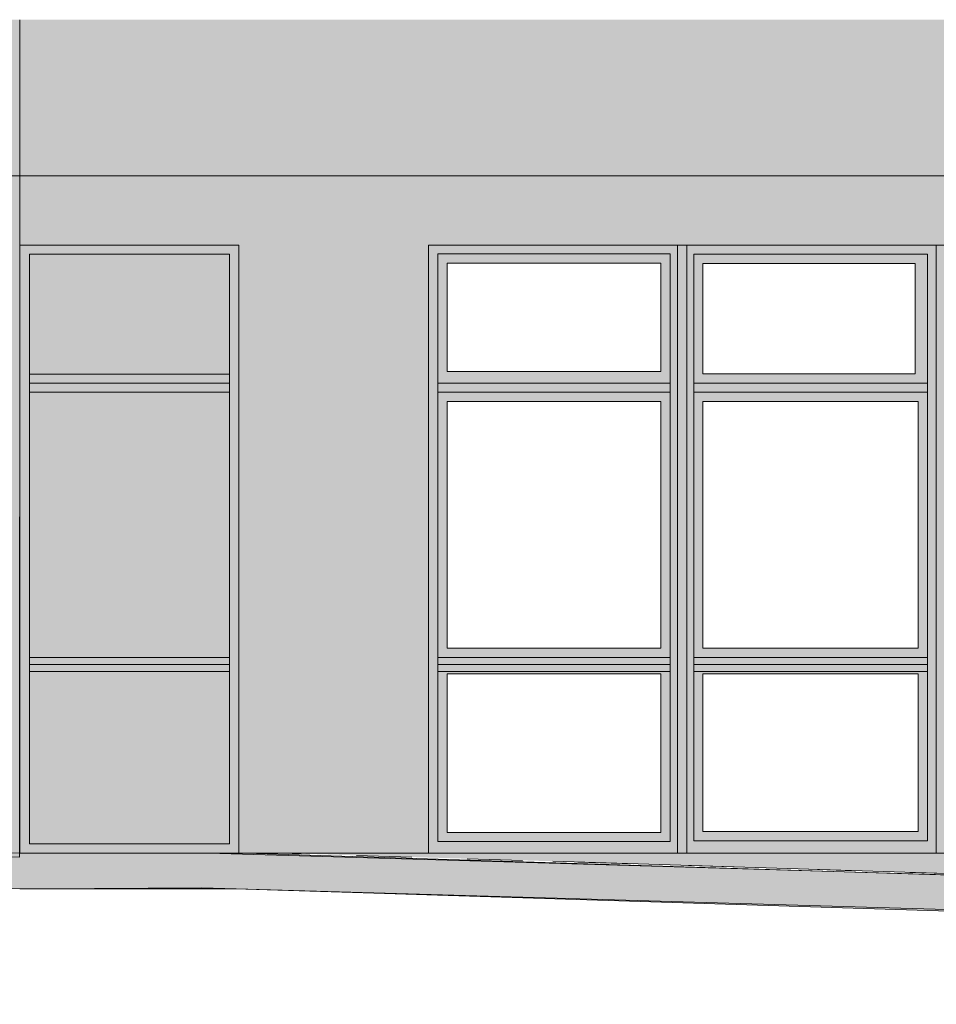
# Model space of a CAD drawing. Header units: millimetres. Extents: x -68772 to 137055, y -73300 to 19650.
# Tile 145 of 212: x 72209 to 76183, y -51170 to -46900. Entities that reach past the tile are written whole.
import ezdxf

# ---------------------------------------------------------------- set-up
doc = ezdxf.new("R2010")
doc.units = ezdxf.units.MM
doc.header["$MEASUREMENT"] = 0
doc.linetypes.add('Przerywana', pattern=[480, 240, -240])
for name, color, linetype, lineweight in [('Floors_Nr_pióra__1', 7, 'Continuous', 18), ('Interior Edges_Nr_pióra__1', 7, 'Continuous', 18), ('Nowe_0_Nr_pióra__1', 7, 'Continuous', 18), ('Nowe_810-G Ogólne_Nr_pióra__1', 7, 'Continuous', 18), ('Nowe_810-G Ogólne_Nr_pióra__252', 250, 'Continuous', 18), ('Nowe_810-G Ogólne_Nr_pióra__26', 13, 'Continuous', 18), ('Nowe_810-G Ogólne_Nr_pióra__61', 255, 'Continuous', 18), ('Nowe_810-G Ogólne_Nr_pióra__9', 254, 'Continuous', 18), ('Nowe_NIEWIDOCZNE DACHY_Nr_pióra__1', 7, 'Continuous', 18), ('Nowe_Walls_Nr_pióra__1', 7, 'Continuous', 18), ('Walls_Nr_pióra__1', 7, 'Continuous', 18)]:
    doc.layers.add(name, color=color, linetype=linetype, lineweight=lineweight)

msp = doc.modelspace()

# ---------------------------------------------------------------- hatches: boundary and pattern name
at = {"layer": 'Nowe_0_Nr_pióra__1', "linetype": 'Continuous', "lineweight": 18}
msp.add_hatch(color=7, dxfattribs=at).paths.add_polyline_path([(67096.9, -50414.7), (72209.1, -50514.7), (73188.6, -50514.7), (89078.2, -51010.5), (89698.5, -51020.3), (89698.5, -51170.3), (88943, -51164), (73143.4, -50669), (72209.1, -50669), (67096.9, -50564.7)])
at = {"layer": 'Nowe_810-G Ogólne_Nr_pióra__1', "linetype": 'Continuous', "lineweight": 18}
h = msp.add_hatch(dxfattribs=at)
h.set_pattern_fill('CEGŁA___WIĄZANIE_POSPOLITE', style=0, pattern_type=2)
h.set_pattern_definition([(0, (0, 0), (0, 67), []), (90, (0, 0), (-201, 0), [67, -67]), (90, (100.5, 67), (-201, 0), [67, -201, 67, -67]), (90, (50.25, 201), (-100.5, 0), [67, -335])])
h.paths.add_polyline_path([(78652.9, -50679.6), (89028.2, -51015.8), (89028.2, -50514.7), (79372.8, -50514.7), (79018.6, -50514.7), (78020.8, -50514.7), (77681.4, -50514.7), (76181.4, -50514.7), (73981.4, -50514.7), (73349.7, -50514.7), (74520.8, -50549.9)])
at = {"layer": 'Nowe_810-G Ogólne_Nr_pióra__252', "linetype": 'Continuous', "lineweight": 18}
msp.add_hatch(color=250, dxfattribs=at).paths.add_polyline_path([(73981.4, -47860.2), (76181.4, -47877.7), (73981.4, -47877.7)])
at = {"layer": 'Nowe_810-G Ogólne_Nr_pióra__26', "linetype": 'Continuous', "lineweight": 0}
for points in [[(72209.1, -47877.7), (73159.1, -47877.7), (73159.1, -50514.7), (72209.1, -50514.7)], [(75029.1, -49727.6), (75029.1, -49697), (74021.4, -49697), (74021.4, -49727.6)], [(76143.8, -49727.6), (76143.8, -49697), (75131, -49697), (75131, -49727.6)]]:
    msp.add_hatch(color=25, dxfattribs=at).paths.add_polyline_path(points)
h = msp.add_hatch(color=25, dxfattribs=at)
h.paths.add_polyline_path([(73981.4, -47877.7), (76181.4, -47877.7), (76181.4, -50514.7), (73981.4, -50514.7)])
h.paths.add_polyline_path([(74061.4, -47956.2), (74989.1, -47956.2), (74989.1, -48426.5), (74061.4, -48426.5)], flags=0)
h.paths.add_polyline_path([(75171, -47957), (76091.1, -47957), (76091.1, -48436.5), (75171, -48436.5)], flags=0)
h.paths.add_polyline_path([(74061.4, -48555.8), (74989.1, -48555.8), (74989.1, -49626.4), (74061.4, -49626.4)], flags=0)
h.paths.add_polyline_path([(75171, -48555.8), (76103.8, -48555.8), (76103.8, -49626.4), (75171, -49626.4)], flags=0)
h.paths.add_polyline_path([(74061.4, -49737), (74989.1, -49737), (74989.1, -50424.8), (74061.4, -50424.8)], flags=0)
h.paths.add_polyline_path([(75171, -49737), (76103.8, -49737), (76103.8, -50421.5), (75171, -50421.5)], flags=0)
at = {"layer": 'Nowe_810-G Ogólne_Nr_pióra__61', "linetype": 'Continuous', "lineweight": 18}
h = msp.add_hatch(color=255, dxfattribs=at)
h.paths.add_polyline_path([(68373.6, -47577.7), (68376.5, -50444.4), (72208.7, -50531.8), (72209.1, -47577.7), (71930.4, -47577.7), (71883.3, -47577.7), (70983.3, -47577.7), (70722.3, -47577.7), (69822.3, -47577.7), (69556.3, -47577.7)])
h.paths.add_polyline_path([(68656.3, -48490.7), (68656.3, -47877.7), (69556.3, -47877.7), (69556.3, -48490.7)], flags=0)
h.paths.add_polyline_path([(69822.3, -47877.7), (70722.3, -47877.7), (70722.3, -48490.7), (69822.3, -48490.7)], flags=0)
h.paths.add_polyline_path([(70983.3, -47877.7), (71883.3, -47877.7), (71883.3, -48490.7), (70983.3, -48490.7)], flags=0)
h = msp.add_hatch(color=255, dxfattribs=at)
h.paths.add_polyline_path([(72209.1, -47877.7), (72209.1, -47577.7), (88478.2, -47577.7), (88478.2, -47877.7), (88478.2, -50514.7), (84265.9, -50514.7), (84265.9, -47877.7), (82065.9, -47877.7), (82065.9, -50514.7), (81578.9, -50514.7), (81578.9, -47877.7), (79372.8, -47877.7), (79372.8, -50514.7), (79018.6, -50514.7), (79018.6, -47877.7), (78020.8, -47877.7), (78020.8, -50514.7), (77681.4, -50514.7), (77681.4, -47877.7), (76481.4, -47877.7), (76481.4, -50514.7), (76181.4, -50514.7), (76181.4, -47877.7), (73981.4, -47877.7), (73981.4, -50514.7), (73349.7, -50514.7), (73159.1, -50514.7), (73159.1, -49915.5), (73159.1, -47877.7)])
h.paths.add_polyline_path([(86755.3, -48519.5), (86755.3, -47877.7), (84551.9, -47877.7), (84551.9, -48519.5)], flags=0)
at = {"layer": 'Nowe_810-G Ogólne_Nr_pióra__9', "linetype": 'Continuous', "lineweight": 18}
for points in [[(67774, -46900.2), (67774, -50430.4), (68376.6, -50444.4), (68373.9, -47877.7), (72209.1, -47877.7), (73158.4, -47877.7), (73117.9, -46900.2)], [(89078.2, -46900.2), (73117.9, -46900.2), (73125.6, -47577.7), (73981.4, -47577.7), (88478.2, -47577.7), (88478.2, -50998), (88640.5, -51003.1), (88648.9, -50508.3), (89078.2, -50515.6)]]:
    msp.add_hatch(color=254, dxfattribs=at).paths.add_polyline_path(points)

# ---------------------------------------------------------------- linework, layer by layer
at = {"layer": 'Floors_Nr_pióra__1', "color": 7, "linetype": 'Continuous', "lineweight": 18}
for p, q in [((78652.9, -50679.6), (73027.8, -50514.7)), ((72300.7, -50670.1), (72998.6, -50664.7)), ((72998.6, -50664.7), (78652.9, -50829.6))]:
    msp.add_line(p, q, dxfattribs=at)
at = {"layer": 'Interior Edges_Nr_pióra__1', "color": 7, "linetype": 'Continuous', "lineweight": 18}
for p, q in [((73349.7, -50514.7), (73027.8, -50514.7)), ((74520.8, -50549.9), (78652.9, -50679.6))]:
    msp.add_line(p, q, dxfattribs=at)
at = {"layer": 'Nowe_0_Nr_pióra__1', "color": 7, "linetype": 'Continuous', "lineweight": 18, "flags": 128}
msp.add_lwpolyline([(67096.9, -50414.7), (72209.1, -50514.7), (73188.6, -50514.7), (89078.2, -51010.5), (89698.5, -51020.3), (89698.5, -51170.3), (88943, -51164), (73143.4, -50669), (72209.1, -50669), (67096.9, -50564.7)], close=True, dxfattribs=at)
at = {"layer": 'Nowe_810-G Ogólne_Nr_pióra__1', "color": 7, "linetype": 'Continuous', "lineweight": 18, "flags": 128}
for points in [[(68373.6, -47577.7), (68376.5, -50444.4), (72208.7, -50531.8), (72209.1, -47577.7), (71930.4, -47577.7), (71883.3, -47577.7), (70983.3, -47577.7), (70722.3, -47577.7), (69822.3, -47577.7), (69556.3, -47577.7)], [(73981.4, -47877.7), (76181.4, -47877.7), (76181.4, -50514.7), (73981.4, -50514.7)], [(74061.4, -47956.2), (74989.1, -47956.2), (74989.1, -48426.5), (74061.4, -48426.5)], [(75171, -47957), (76091.1, -47957), (76091.1, -48436.5), (75171, -48436.5)], [(74061.4, -48555.8), (74989.1, -48555.8), (74989.1, -49626.4), (74061.4, -49626.4)], [(75171, -48555.8), (76103.8, -48555.8), (76103.8, -49626.4), (75171, -49626.4)], [(74061.4, -49737), (74989.1, -49737), (74989.1, -50424.8), (74061.4, -50424.8)], [(75171, -49737), (76103.8, -49737), (76103.8, -50421.5), (75171, -50421.5)]]:
    msp.add_lwpolyline(points, close=True, dxfattribs=at)
msp.add_lwpolyline([(79372.8, -50514.7), (79018.6, -50514.7), (79018.6, -47877.7), (78020.8, -47877.7), (78020.8, -50514.7), (77681.4, -50514.7), (77681.4, -47877.7), (76481.4, -47877.7), (76481.4, -50514.7), (76181.4, -50514.7), (76181.4, -47877.7), (73981.4, -47877.7), (73981.4, -50514.7), (73349.7, -50514.7), (73159.1, -50514.7), (73159.1, -49915.5), (73159.1, -47877.7), (72209.1, -47877.7), (72209.1, -47577.7), (88478.2, -47577.7)], dxfattribs=at)
at = {"layer": 'Nowe_810-G Ogólne_Nr_pióra__1', "color": 7, "linetype": 'Przerywana', "lineweight": 18, "flags": 128}
msp.add_lwpolyline([(78652.9, -50679.6), (89028.2, -51015.8), (89028.2, -50514.7), (79372.8, -50514.7), (79018.6, -50514.7), (78020.8, -50514.7), (77681.4, -50514.7), (76181.4, -50514.7), (73981.4, -50514.7), (73349.7, -50514.7), (74520.8, -50549.9)], close=True, dxfattribs=at)
at = {"layer": 'Nowe_NIEWIDOCZNE DACHY_Nr_pióra__1', "color": 7, "linetype": 'Continuous', "lineweight": 18}
msp.add_line((72209.1, -47895.7), (72209.2, -46900.2), dxfattribs=at)
at = {"layer": 'Nowe_Walls_Nr_pióra__1', "color": 7, "linetype": 'Continuous', "lineweight": 18}
for p, q in [((72209.1, -47877.7), (73159.1, -47877.7)), ((72209.1, -50514.7), (72209.1, -47877.7)), ((73159.1, -47877.7), (73159.1, -50425)), ((73981.4, -47877.7), (76181.4, -47877.7)), ((73981.4, -50514.7), (73981.4, -47877.7)), ((75061, -47877.7), (75061, -50514.7)), ((75101, -50514.7), (75101, -47877.7)), ((75352.1, -47877.7), (77681.4, -47877.7)), ((76181.4, -47877.7), (76181.4, -50514.7)), ((72251.7, -47917.2), (73118, -47917.2)), ((72251.7, -50474.1), (72251.7, -47917.2)), ((73118, -47917.2), (73118, -50474.1)), ((75029.1, -47916.2), (74021.4, -47916.2)), ((74021.4, -47916.2), (74021.4, -50464.8)), ((75029.1, -50464.8), (75029.1, -47916.2)), ((75131, -50461.5), (75131, -47917)), ((75131, -47917), (76143.8, -47917)), ((76143.8, -47917), (76143.8, -50461.5)), ((73118, -48437.2), (72251.7, -48437.2)), ((73118, -48476.5), (72251.7, -48476.5)), ((75029.1, -48476.5), (74021.4, -48476.5)), ((76143.8, -48476.5), (75131, -48476.5)), ((72251.7, -48515.8), (73118, -48515.8)), ((74021.4, -48515.8), (75029.1, -48515.8)), ((75131, -48515.8), (76143.8, -48515.8)), ((73118, -49666.4), (72251.7, -49666.4)), ((72251.7, -49697), (73118, -49697)), ((75029.1, -49666.4), (74021.4, -49666.4)), ((74021.4, -49697), (75029.1, -49697)), ((76143.8, -49666.4), (75131, -49666.4)), ((75131, -49697), (76143.8, -49697)), ((72251.7, -49727.6), (73118, -49727.6)), ((74021.4, -49727.6), (75029.1, -49727.6)), ((75131, -49727.6), (76143.8, -49727.6)), ((74021.4, -50464.8), (75029.1, -50464.8)), ((76143.8, -50461.5), (75131, -50461.5)), ((88478.2, -50514.7), (72209.1, -50514.7)), ((73118, -50474.1), (72251.7, -50474.1)), ((76181.4, -50514.7), (73981.4, -50514.7)), ((77681.4, -50514.7), (75352.1, -50514.7))]:
    msp.add_line(p, q, dxfattribs=at)
at = {"layer": 'Walls_Nr_pióra__1', "color": 7, "linetype": 'Continuous', "lineweight": 18}
for p, q in [((72209.1, -50399), (72209.1, -47877.7)), ((72209.1, -47877.7), (73159.1, -47877.7)), ((73159.1, -47877.7), (73159.1, -49398.8)), ((73981.4, -50514.7), (73981.4, -47877.7)), ((76181.4, -47877.7), (76181.4, -50514.7)), ((73159.1, -49915.5), (73159.1, -50514.7)), ((76181.4, -50514.7), (73981.4, -50514.7)), ((77681.4, -50514.7), (75352.1, -50514.7))]:
    msp.add_line(p, q, dxfattribs=at)

doc.saveas('drawing.dxf')
